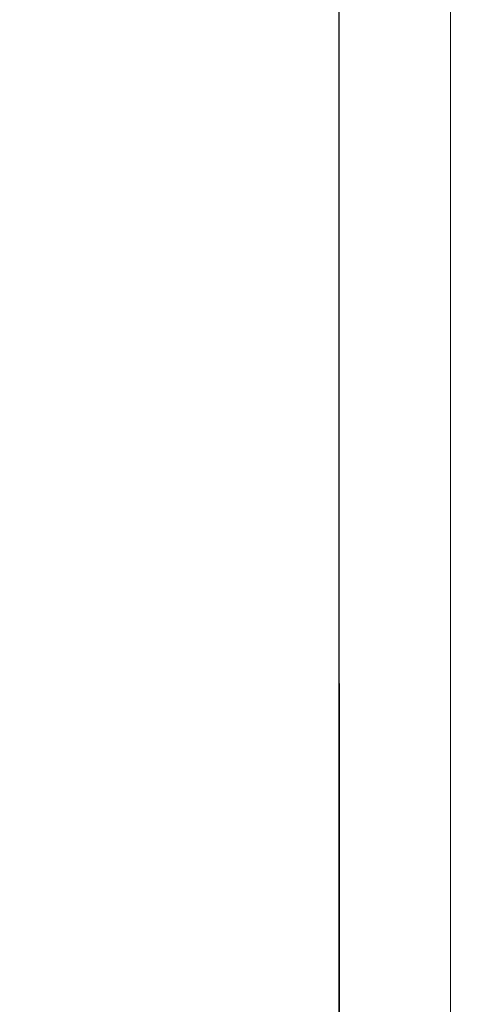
# Model space of a CAD drawing. Header units: millimetres. Extents: x -2074 to 12588, y -3630 to 101167.
# Tile 175 of 256: x 3036 to 3041, y 1579 to 1590. Entities that reach past the tile are written whole.
import ezdxf

# ---------------------------------------------------------------- set-up
doc = ezdxf.new("R2010")
doc.units = ezdxf.units.MM
for name, color, linetype, lineweight in [('SelinAr_BUD_wymiary', 7, 'Continuous', 18), ('SelinAr_BUD_ściany', 7, 'Continuous', 25), ('SelinAr_BUD_ściany struktura', 8, 'Continuous', 9), ('SelinAr_WYP_armatura', 8, 'Continuous', 18)]:
    doc.layers.add(name, color=color, linetype=linetype, lineweight=lineweight)
doc.styles.add('style1', font='romans.shx', dxfattribs={"width": 0.6})
doc.dimstyles.new('ISO-25 Ania', dxfattribs={"dimtxt": 10, "dimasz": 5, "dimexe": 5, "dimexo": 0.625, "dimtad": 0, "dimrnd": 0.01, "dimtxsty": 'style1', "dimblk": 'ARCHTICK', "dimcen": 5, "dimdle": 5, "dimadec": 0, "dimazin": 0, "dimtfac": 1, "dimtmove": 0, "dimatfit": 3, "dimldrblk": 'ARCHTICK', "dimfxl": 0, "dimarcsym": 0})

# ---------------------------------------------------------------- blocks, each defined once
blk = doc.blocks.new('Umywalka KOŁO_bez barier')
at = {"linetype": 'Continuous'}
blk.add_lwpolyline([(-26.899, -0.001), (26.899, 0.001)], dxfattribs=at)
blk = doc.blocks.new('_ArchTick')
at = {"color": 0, "linetype": 'ByBlock', "const_width": 0.15}
blk.add_lwpolyline([(-0.5, -0.5), (0.5, 0.5)], dxfattribs=at)
blk = doc.blocks.new('*D786')
at = {"layer": 'Defpoints', "color": 0}
for p in [(3039.657, 1750.241), (3039.657, 1710.241), (2937.157, 1522.241)]:
    blk.add_point(p, dxfattribs=at)
at = {"layer": 'SelinAr_BUD_wymiary', "color": 0, "lineweight": -2}
for p, q in [((3039.657, 1720.241), (3039.657, 1705.241)), ((2937.157, 1700.241), (2937.157, 1715.241)), ((2932.157, 1710.241), (2976.21, 1710.241)), ((3044.657, 1710.241), (3000.603, 1710.241))]:
    blk.add_line(p, q, dxfattribs=at)
at = {"layer": 'SelinAr_BUD_wymiary', "color": 0, "lineweight": -2, "xscale": 5, "yscale": 5, "zscale": 5, "rotation": 180}
blk.add_blockref('_ArchTick', (2937.157, 1710.241), dxfattribs=at)
at = {"layer": 'SelinAr_BUD_wymiary', "color": 0, "lineweight": -2, "xscale": 5, "yscale": 5, "zscale": 5}
blk.add_blockref('_ArchTick', (3039.657, 1710.241), dxfattribs=at)
at = {"layer": 'SelinAr_BUD_wymiary', "color": 0, "insert": (2988.407, 1710.241), "char_height": 10, "attachment_point": 5, "style": 'style1'}
blk.add_mtext('102,5', dxfattribs=at)

msp = doc.modelspace()

# ---------------------------------------------------------------- linework, layer by layer
at = {"layer": 'SelinAr_BUD_ściany'}
msp.add_lwpolyline([(3157.157, 1357.241), (3157.157, 1620.241), (3149.657, 1620.241), (3149.657, 1630.241), (3157.157, 1630.241), (3157.157, 1750.241), (3052.157, 1750.241), (3052.157, 1630.241), (3059.657, 1630.241), (3059.657, 1620.241), (3052.157, 1620.241), (3052.157, 1502.241), (3042.157, 1502.241), (3042.157, 1512.241), (2937.157, 1512.241), (2937.157, 1522.241), (3039.657, 1522.241), (3039.657, 1750.241), (2827.157, 1750.241)], dxfattribs=at)
at = {"layer": 'SelinAr_BUD_ściany struktura'}
msp.add_lwpolyline([(2937.157, 1520.991), (3040.907, 1520.991), (3040.907, 1751.491), (2825.907, 1751.491), (2825.907, 1520.991), (2837.157, 1520.991)], dxfattribs=at)

# ---------------------------------------------------------------- block references
at = {"layer": 'SelinAr_WYP_armatura', "color": 211, "linetype": 'Continuous', "lineweight": 13, "rotation": 270}
msp.add_blockref('Umywalka KOŁO_bez barier', (3039.657, 1582.241), dxfattribs=at)

# ---------------------------------------------------------------- dimensions: what is measured, and where the dimension line sits
at = {"layer": 'SelinAr_BUD_wymiary'}
dim = msp.add_linear_dim(base=(3039.657, 1710.241), p1=(2937.157, 1522.241), p2=(3039.657, 1750.241), dimstyle='ISO-25 Ania', override={"dimtmove": 1, "dimfxl": 10, "dimarcsym": 2}, dxfattribs=at)
dim.commit()
dim.dimension.update_dxf_attribs({"geometry": '*D786', "text_midpoint": (2988.407, 1710.241)})

doc.saveas('drawing.dxf')
